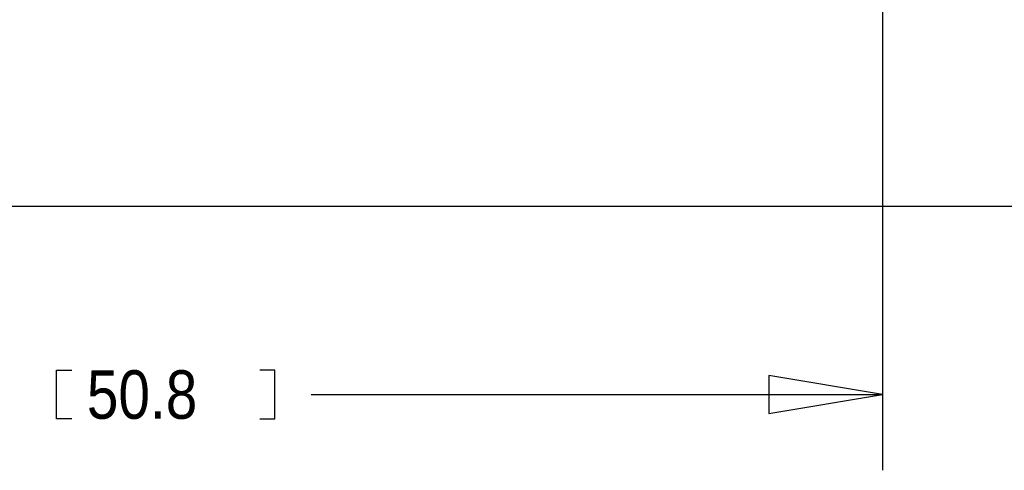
# Model space of a CAD drawing. Extents: x -65 to 355, y -46 to 251.
# Tile 10 of 28: x 20 to 53, y -23 to -8. Entities that reach past the tile are written whole.
import ezdxf

# ---------------------------------------------------------------- set-up
doc = ezdxf.new("R2010")
doc.units = 0
doc.layers.add('BG_DIMENSION', color=7, linetype='CONTINUOUS')
doc.layers.add('BG_PANEL', color=7, linetype='CONTINUOUS')

msp = doc.modelspace()

# ---------------------------------------------------------------- linework, layer by layer
at = {"layer": 'BG_DIMENSION'}
for points in [[(48.8823, -7.4041), (48.8823, -22.987)], [(21.717, -21.2598), (21.209, -21.2598), (21.209, -19.6342), (21.717, -19.6342)], [(28.0162, -21.2598), (28.5242, -21.2598), (28.5242, -19.6342), (28.0162, -19.6342)], [(45.0723, -21.082), (48.8823, -20.447), (45.0723, -19.812), (45.0723, -21.082)], [(29.7434, -20.447), (48.8823, -20.447)]]:
    msp.add_lwpolyline(points, dxfattribs=at)
at = {"layer": 'BG_PANEL'}
msp.add_lwpolyline([(115.942618, -14.135862), (115.942618, 131.660138), (-9.025382, 131.660138), (-9.025382, -14.135862)], close=True, dxfattribs=at)

# ---------------------------------------------------------------- texts
at = {"layer": 'BG_DIMENSION', "width": 0.875}
msp.add_text('50.8', height=1.6256, dxfattribs=at).set_placement((22.225, -21.2598))

doc.saveas('drawing.dxf')
